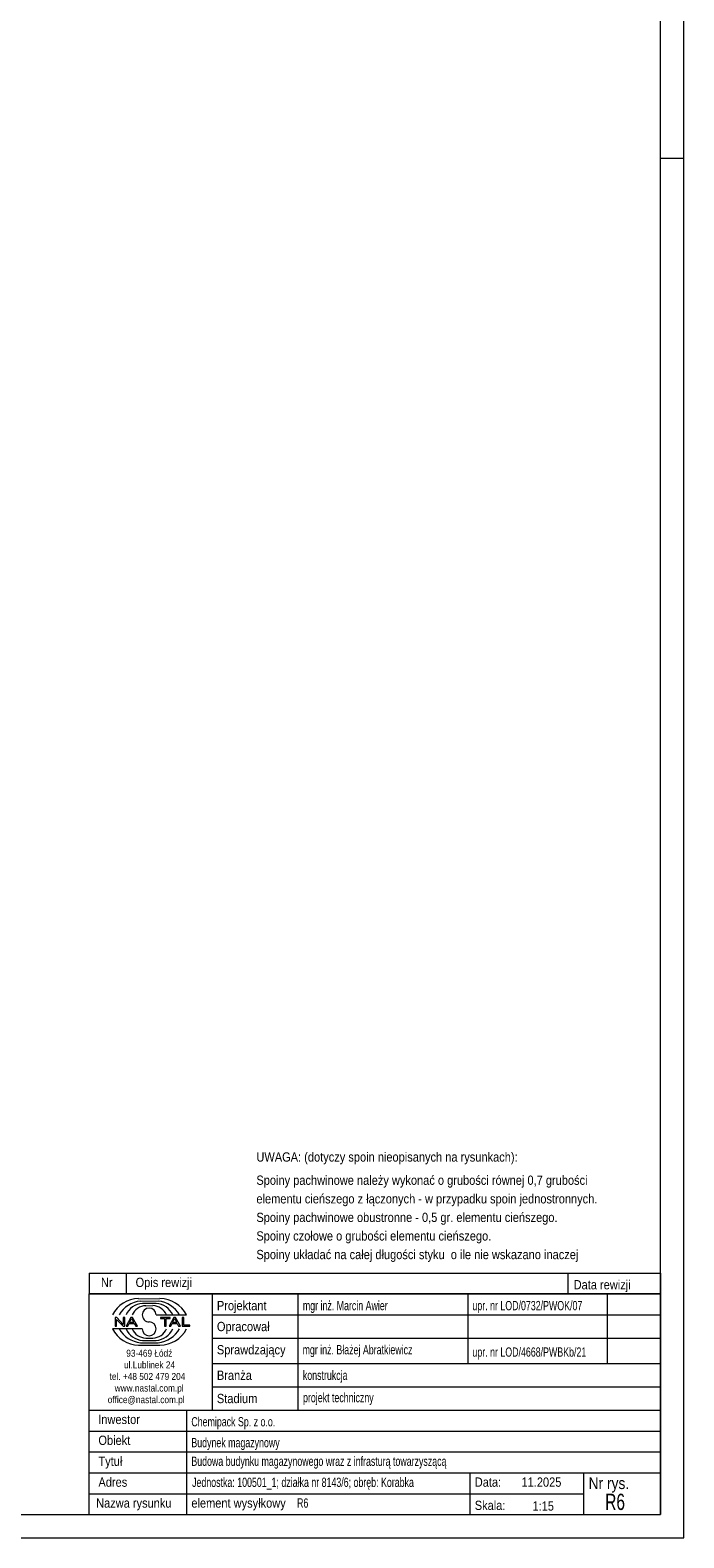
# Model space of a CAD drawing. Header units: millimetres. Extents: x 0 to 420, y 0 to 610.
# Tile 2 of 4: x 279 to 420, y 0 to 325. Entities that reach past the tile are written whole.
import ezdxf

# ---------------------------------------------------------------- set-up
doc = ezdxf.new("R2010")
doc.units = ezdxf.units.MM
doc.linetypes.add('XKITLINE00', pattern=[0])
doc.layers.add('Arkusz rysunku', color=3, linetype='Continuous', lineweight=0)
doc.layers.add('Inny typ obiektu', color=7, linetype='Continuous', lineweight=0)
doc.styles.add('ARIAL', font='ARIAL.TTF')

msp = doc.modelspace()

# ---------------------------------------------------------------- linework, layer by layer
at = {"layer": 'Arkusz rysunku', "linetype": 'XKITLINE00', "lineweight": 0}
for p, q in [((420, 0), (420, 610)), ((415, 5), (415, 605)), ((420, 297), (415, 297)), ((5, 5), (415, 5)), ((0, 0), (420, 0))]:
    msp.add_line(p, q, dxfattribs=at)
at = {"layer": 'Inny typ obiektu', "linetype": 'XKITLINE00', "lineweight": 0}
for p, q in [((292, 57), (292, 52.5)), ((292, 57), (415, 57)), ((300, 57), (300, 52.5)), ((395, 57), (395, 52.5)), ((415, 57), (415, 52.5)), ((415, 52.5), (292, 52.5)), ((292, 5), (292, 52.5)), ((292, 52.5), (415, 52.5)), ((318.5, 52.5), (318.5, 27.5)), ((337, 27.5), (337, 52.5)), ((373.5, 52.5), (373.5, 37.5)), ((403.5, 52.5), (403.5, 37.5)), ((415, 52.5), (415, 5)), ((302.62, 51.49), (307.23, 51.5)), ((303.07, 50.99), (306.86, 51)), ((303.46, 50.49), (306.45, 50.49)), ((304.2, 49.98), (305.73, 49.99)), ((297.93, 47.44), (297.57, 47.44)), ((297.57, 47.44), (297.57, 45.56)), ((297.57, 45.56), (297.9, 45.56)), ((297.9, 47.04), (299.29, 45.56)), ((297.9, 45.56), (297.9, 47.04)), ((299.31, 45.96), (297.93, 47.44)), ((299.29, 45.56), (299.65, 45.56)), ((299.65, 47.44), (299.31, 47.44)), ((299.31, 47.44), (299.31, 45.96)), ((299.65, 45.56), (299.65, 47.44)), ((300.96, 47.44), (299.94, 45.56)), ((299.94, 45.56), (300.31, 45.56)), ((300.31, 45.56), (300.61, 46.13)), ((300.61, 46.13), (301.71, 46.13)), ((300.71, 46.33), (301.14, 47.24)), ((301.6, 46.33), (300.71, 46.33)), ((301.33, 47.44), (300.96, 47.44)), ((301.14, 47.24), (301.6, 46.33)), ((302.41, 45.56), (301.33, 47.44)), ((301.71, 46.13), (302.02, 45.56)), ((302.02, 45.56), (302.41, 45.56)), ((306.42, 47.99), (312.98, 47.99)), ((309.43, 47.44), (307.34, 47.44)), ((307.34, 47.44), (307.34, 47.22)), ((307.34, 47.22), (308.21, 47.22)), ((308.21, 47.22), (308.21, 45.56)), ((308.21, 45.56), (308.56, 45.56)), ((308.56, 45.56), (308.56, 47.22)), ((308.56, 47.22), (309.43, 47.22)), ((310.21, 47.44), (309.2, 45.56)), ((309.2, 45.56), (309.57, 45.56)), ((309.43, 47.22), (309.43, 47.44)), ((309.57, 45.56), (309.86, 46.13)), ((309.86, 46.13), (310.96, 46.13)), ((309.96, 46.33), (310.39, 47.24)), ((310.86, 46.33), (309.96, 46.33)), ((310.59, 47.44), (310.21, 47.44)), ((310.4, 47.24), (310.39, 47.24)), ((310.4, 47.24), (310.86, 46.33)), ((311.67, 45.56), (310.59, 47.44)), ((310.96, 46.13), (311.27, 45.56)), ((311.27, 45.56), (311.67, 45.56)), ((312.36, 47.44), (312.01, 47.44)), ((312.01, 47.44), (312.01, 45.56)), ((312.01, 45.56), (313.66, 45.56)), ((312.36, 45.78), (312.36, 47.44)), ((313.66, 45.78), (312.36, 45.78)), ((313.66, 45.56), (313.66, 45.78)), ((318.5, 48), (415, 48)), ((303.43, 45.01), (297, 45.01)), ((303.46, 42.51), (306.45, 42.51)), ((304.2, 43.02), (305.73, 43.01)), ((318.5, 43), (415, 43)), ((302.62, 41.51), (307.23, 41.5)), ((303.07, 42.01), (306.86, 42)), ((318.5, 37.5), (415, 37.5)), ((318.5, 32.5), (415, 32.5)), ((292, 27.5), (415, 27.5)), ((313, 5), (313, 27.5)), ((292, 23), (415, 23)), ((292, 18.5), (415, 18.5)), ((292, 14), (415, 14)), ((374, 5), (374, 14)), ((398.5, 5), (398.5, 14)), ((292, 9.5), (398.5, 9.5)), ((292, 5), (415, 5))]:
    msp.add_line(p, q, dxfattribs=at)
for centre, radius, start, end in [((302.72, 45.08), 6.42, 90.8317, 153.0136), ((303.67, 45), 6.02, 95.7347, 150.2266), ((303.7, 46.42), 4.07, 93.3428, 157.3393), ((304.33, 46.6), 3.38, 92.229, 155.8008), ((304.92, 47.99), 1.49, 0.0741, 179.9259), ((305.59, 46.6), 3.39, 24.2351, 87.5913), ((306.22, 46.41), 4.08, 22.7023, 86.7527), ((306.24, 44.98), 6.04, 29.8256, 84.1252), ((307.25, 45.07), 6.43, 27.0191, 90.199), ((304.92, 47.99), 1.49, 179.9259, 270), ((304.92, 45), 1.49, 0.0741, 90), ((302.72, 47.92), 6.42, 206.9864, 269.1683), ((303.67, 48), 6.02, 209.7734, 264.2653), ((303.7, 46.58), 4.07, 202.6607, 266.6572), ((304.33, 46.4), 3.38, 204.1992, 267.771), ((304.92, 45.01), 1.49, 180.0741, 359.9259), ((305.59, 46.4), 3.39, 272.4087, 335.7649), ((306.22, 46.59), 4.08, 273.2473, 337.2977), ((306.24, 48.02), 6.04, 275.8748, 330.1744), ((307.25, 47.93), 6.43, 269.801, 332.9809)]:
    msp.add_arc(centre, radius, start, end, dxfattribs=at)

# ---------------------------------------------------------------- texts
at = {"layer": 'Inny typ obiektu', "style": 'ARIAL'}
for s, height, width, p in [('UWAGA: (dotyczy spoin nieopisanych na rysunkach):', 2, 0.85, (328, 81)), ('Spoiny pachwinowe należy wykonać o grubości równej 0,7 grubości', 2, 0.85, (328, 76)), ('elementu cieńszego z łączonych - w przypadku spoin jednostronnych.', 2, 0.85, (328, 72)), ('Spoiny pachwinowe obustronne - 0,5 gr. elementu cieńszego.', 2, 0.85, (328, 68)), ('Spoiny czołowe o grubości elementu cieńszego.', 2, 0.85, (328, 64)), ('Spoiny układać na całej długości styku  o ile nie wskazano inaczej', 2, 0.85, (328, 60)), ('Nr', 2, 0.85, (294.54, 54)), ('Opis rewizji', 2, 0.85, (302, 54)), ('Data rewizji', 2, 0.85, (396.28, 53.5)), ('Projektant', 2, 0.85, (319.5, 49)), ('mgr inż. Marcin Awier', 2, 0.68, (338, 49)), ('upr. nr LOD/0732/PWOK/07', 2, 0.68, (374.5, 49)), ('Opracował', 2, 0.85, (319.5, 44.5)), ('93-469 Łódź', 1.5, 0.85, (300, 39)), ('Sprawdzający', 2, 0.85, (319.5, 39.5)), ('mgr inż. Błażej Abratkiewicz', 2, 0.68, (337.94, 39.5)), ('upr. nr LOD/4668/PWBKb/21', 2, 0.68, (374.5, 39)), ('ul.Lublinek 24', 1.5, 0.85, (299.5, 36.5)), ('Branża', 2, 0.85, (319.5, 34)), ('konstrukcja', 2, 0.68, (338, 34)), ('tel. +48 502 479 204', 1.5, 0.85, (296.41, 34)), ('www.nastal.com.pl', 1.5, 0.85, (297.5, 31.5)), ('office@nastal.com.pl', 1.5, 0.85, (296, 29)), ('Stadium', 2, 0.85, (319.5, 29)), ('projekt techniczny', 2, 0.68, (338.04, 29.19)), ('Inwestor', 2, 0.85, (293.96, 24.5)), ('Chemipack Sp. z o.o.', 2, 0.68, (314, 24)), ('Obiekt', 2, 0.85, (294, 20)), ('Budynek magazynowy', 2, 0.68, (314, 19.5)), ('Tytuł', 2, 0.85, (294, 15.5)), ('Budowa budynku magazynowego wraz z infrasturą towarzyszącą', 2, 0.68, (314, 15.5)), ('Adres', 2, 0.85, (294, 11)), ('Jednostka: 100501_1; działka nr 8143/6; obręb: Korabka', 2, 0.68, (314.16, 10.96)), ('Data:', 2, 0.85, (375, 11)), ('11.2025', 2, 0.85, (385.06, 11)), ('Nr rys.', 2.5, 0.85, (399.5, 10.5)), ('Nazwa rysunku', 2, 0.85, (293.5, 6.5)), ('element wysyłkowy', 2, 0.85, (314, 6.5)), ('R6', 2, 0.68, (336.75, 6.5)), ('Skala:', 2, 0.85, (375, 6)), ('1:15', 2, 0.85, (387.42, 5.85)), ('R6', 3.5, 0.68, (403.08, 6))]:
    msp.add_text(s, height=height, dxfattribs=dict(at, width=width)).set_placement(p)

doc.saveas('drawing.dxf')
